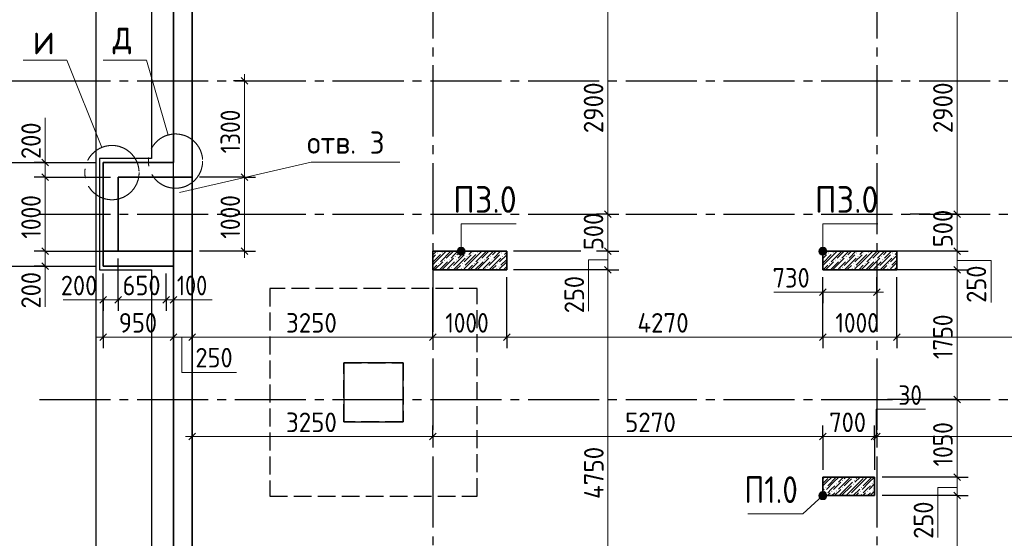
# Model space of a CAD drawing. Header units: millimetres. Extents: x 0 to 21000, y 0 to 14850.
# Tile 4 of 16: x 2890 to 8432, y 6244 to 9162. Entities that reach past the tile are written whole.
import ezdxf

# ---------------------------------------------------------------- set-up
doc = ezdxf.new("R2010")
doc.units = ezdxf.units.MM
doc.linetypes.add('______2', pattern=[135, 100, -35])
doc.linetypes.add('______5', pattern=[550, 400, -50, 50, -50])
for name, color, linetype, lineweight in [('Standard', 7, 'Continuous', 25), ('ЖБ Лента фундамента под плитной частью', 7, 'Continuous', 25), ('ЖБ Пилон', 180, 'Continuous', 25), ('Общий01', 7, 'Continuous', 13), ('Позиционная метка диаметр_ шаг', 7, 'Continuous', 13), ('Позиционная метка линия выноска', 7, 'Continuous', 13), ('Примечания', 7, 'Continuous', 13), ('Размерная линия_ общее', 7, 'Continuous', 13)]:
    doc.layers.add(name, color=color, linetype=linetype, lineweight=lineweight)
doc.layers.add('ЖБ Плита Фундамента верхний уровень', color=7, linetype='Continuous', lineweight=25, true_color=0x783c14)
doc.layers.add('ЖБ Стена верхний уровень', color=7, linetype='Continuous', lineweight=25, true_color=0x006e00)
doc.layers.add('Оси', color=7, linetype='______5', true_color=0x656565)
doc.styles.add('ISOCPEUR', font='txt')

msp = doc.modelspace()

# ---------------------------------------------------------------- hatches: boundary and pattern name
at = {"layer": 'ЖБ Пилон', "linetype": 'Continuous', "lineweight": 18, "transparency": 33554687}
for points in [[(5238.8, 7849.5), (5241.3, 7852), (5243.8, 7849.5), (5241.3, 7847)], [(5265.7, 7850.5), (5268.2, 7853), (5270.7, 7850.5), (5268.2, 7848)], [(5338.8, 7829.5), (5341.3, 7832), (5343.8, 7829.5), (5341.3, 7827)], [(5398.8, 7849.5), (5401.3, 7852), (5403.8, 7849.5), (5401.3, 7847)], [(5405.7, 7830.5), (5408.2, 7833), (5410.7, 7830.5), (5408.2, 7828)], [(5438.8, 7849.5), (5441.3, 7852), (5443.8, 7849.5), (5441.3, 7847)], [(5465.7, 7850.5), (5468.2, 7853), (5470.7, 7850.5), (5468.2, 7848)], [(5538.8, 7829.5), (5541.3, 7832), (5543.8, 7829.5), (5541.3, 7827)], [(5598.8, 7849.5), (5601.3, 7852), (5603.8, 7849.5), (5601.3, 7847)], [(5605.7, 7830.5), (5608.2, 7833), (5610.7, 7830.5), (5608.2, 7828)], [(7410.5, 7830.7), (7410.7, 7830.5), (7410.5, 7830.3)], [(7438.8, 7849.5), (7441.3, 7852), (7443.8, 7849.5), (7441.3, 7847)], [(7465.7, 7850.5), (7468.2, 7853), (7470.7, 7850.5), (7468.2, 7848)], [(7538.8, 7829.5), (7541.3, 7832), (7543.8, 7829.5), (7541.3, 7827)], [(7598.8, 7849.5), (7601.3, 7852), (7603.8, 7849.5), (7601.3, 7847)], [(7605.7, 7830.5), (7608.2, 7833), (7610.7, 7830.5), (7608.2, 7828)], [(7638.8, 7849.5), (7641.3, 7852), (7643.8, 7849.5), (7641.3, 7847)], [(7665.7, 7850.5), (7668.2, 7853), (7670.7, 7850.5), (7668.2, 7848)], [(7738.8, 7829.5), (7741.3, 7832), (7743.8, 7829.5), (7741.3, 7827)], [(7798.8, 7849.5), (7801.3, 7852), (7803.8, 7849.5), (7801.3, 7847)], [(7805.7, 7830.5), (7808.2, 7833), (7810.7, 7830.5), (7808.2, 7828)], [(5245.7, 7790.5), (5248.2, 7793), (5250.7, 7790.5), (5248.2, 7788)], [(5278.8, 7809.5), (5281.2, 7812), (5283.8, 7809.5), (5281.2, 7807)], [(5305.7, 7810.5), (5308.2, 7813), (5310.7, 7810.5), (5308.2, 7808)], [(5318.8, 7769.5), (5321.2, 7772), (5323.8, 7769.5), (5321.2, 7767)], [(5345.7, 7810.5), (5348.2, 7813), (5350.7, 7810.5), (5348.2, 7808)], [(5378.8, 7789.5), (5381.2, 7792), (5383.8, 7789.5), (5381.2, 7787)], [(5385.7, 7770.5), (5388.2, 7773), (5390.7, 7770.5), (5388.2, 7768)], [(5445.7, 7790.5), (5448.2, 7793), (5450.7, 7790.5), (5448.2, 7788)], [(5478.8, 7809.5), (5481.2, 7812), (5483.8, 7809.5), (5481.2, 7807)], [(5505.7, 7810.5), (5508.2, 7813), (5510.7, 7810.5), (5508.2, 7808)], [(5518.8, 7769.5), (5521.2, 7772), (5523.8, 7769.5), (5521.2, 7767)], [(5545.7, 7810.5), (5548.2, 7813), (5550.7, 7810.5), (5548.2, 7808)], [(5578.8, 7789.5), (5581.2, 7792), (5583.8, 7789.5), (5581.2, 7787)], [(5585.7, 7770.5), (5588.2, 7773), (5590.7, 7770.5), (5588.2, 7768)], [(7445.7, 7790.5), (7448.2, 7793), (7450.7, 7790.5), (7448.2, 7788)], [(7478.8, 7809.5), (7481.2, 7812), (7483.8, 7809.5), (7481.2, 7807)], [(7505.7, 7810.5), (7508.2, 7813), (7510.7, 7810.5), (7508.2, 7808)], [(7518.8, 7769.5), (7521.2, 7772), (7523.8, 7769.5), (7521.2, 7767)], [(7545.7, 7810.5), (7548.2, 7813), (7550.7, 7810.5), (7548.2, 7808)], [(7578.8, 7789.5), (7581.2, 7792), (7583.8, 7789.5), (7581.2, 7787)], [(7585.7, 7770.5), (7588.2, 7773), (7590.7, 7770.5), (7588.2, 7768)], [(7645.7, 7790.5), (7648.2, 7793), (7650.7, 7790.5), (7648.2, 7788)], [(7678.8, 7809.5), (7681.2, 7812), (7683.8, 7809.5), (7681.2, 7807)], [(7705.7, 7810.5), (7708.2, 7813), (7710.7, 7810.5), (7708.2, 7808)], [(7718.8, 7769.5), (7721.2, 7772), (7723.8, 7769.5), (7721.2, 7767)], [(7745.7, 7810.5), (7748.2, 7813), (7750.7, 7810.5), (7748.2, 7808)], [(7778.8, 7789.5), (7781.2, 7792), (7783.8, 7789.5), (7781.2, 7787)], [(7785.7, 7770.5), (7788.2, 7773), (7790.7, 7770.5), (7788.2, 7768)], [(7448.6, 6588.5), (7448.2, 6588), (7447.7, 6588.5)], [(7485.7, 6550.5), (7488.2, 6553), (7490.7, 6550.5), (7488.2, 6548)], [(7518.8, 6569.5), (7521.2, 6572), (7523.8, 6569.5), (7521.2, 6567)], [(7578.8, 6549.5), (7581.2, 6552), (7583.8, 6549.5), (7581.2, 6547)], [(7582.8, 6588.5), (7581.2, 6587), (7579.7, 6588.5)], [(7585.7, 6570.5), (7588.2, 6573), (7590.7, 6570.5), (7588.2, 6568)], [(7648.6, 6588.5), (7648.2, 6588), (7647.7, 6588.5)], [(7685.7, 6550.5), (7688.2, 6553), (7690.7, 6550.5), (7688.2, 6548)], [(7418.8, 6509.5), (7421.2, 6512), (7423.8, 6509.5), (7421.2, 6507)], [(7425.7, 6530.5), (7428.2, 6533), (7430.7, 6530.5), (7428.2, 6528)], [(7425.7, 6490.5), (7428.2, 6493), (7430.7, 6490.5), (7428.2, 6488)], [(7458.8, 6509.5), (7461.3, 6512), (7463.7, 6509.5), (7461.3, 6507)], [(7485.7, 6510.5), (7488.2, 6513), (7490.7, 6510.5), (7488.2, 6508)], [(7518.8, 6529.5), (7521.2, 6532), (7523.8, 6529.5), (7521.2, 6527)], [(7558.8, 6489.5), (7561.3, 6492), (7563.7, 6489.5), (7561.3, 6487)], [(7618.8, 6509.5), (7621.2, 6512), (7623.8, 6509.5), (7621.2, 6507)], [(7625.7, 6530.5), (7628.2, 6533), (7630.7, 6530.5), (7628.2, 6528)], [(7625.7, 6490.5), (7628.2, 6493), (7630.7, 6490.5), (7628.2, 6488)], [(7658.8, 6509.5), (7661.3, 6512), (7663.7, 6509.5), (7661.3, 6507)], [(7685.7, 6510.5), (7688.2, 6513), (7690.7, 6510.5), (7688.2, 6508)]]:
    msp.add_hatch(color=7, dxfattribs=at).paths.add_polyline_path(points, flags=16)
at = {"layer": 'Позиционная метка линия выноска', "linetype": 'Continuous', "lineweight": 13, "transparency": 33554687}
for points in [[(5352.3, 7859.4), (5394.2, 7870.5), (5355.5, 7870.7)], [(5352.3, 7859.4), (5397.3, 7859.2), (5394.2, 7870.5)], [(5355.5, 7870.7), (5386.1, 7878.6), (5363.6, 7878.7)], [(5355.5, 7870.7), (5394.2, 7870.5), (5386.1, 7878.6)], [(5363.6, 7878.7), (5386.1, 7878.6), (5374.9, 7881.8)], [(7388, 7859.4), (7429.9, 7870.5), (7391.2, 7870.7)], [(7388, 7859.4), (7433, 7859.2), (7429.9, 7870.5)], [(7391.2, 7870.7), (7421.8, 7878.6), (7399.3, 7878.7)], [(7391.2, 7870.7), (7429.9, 7870.5), (7421.8, 7878.6)], [(7399.3, 7878.7), (7421.8, 7878.6), (7410.5, 7881.8)], [(5355.4, 7848.2), (5397.3, 7859.2), (5352.3, 7859.4)], [(5355.4, 7848.2), (5394.1, 7848), (5397.3, 7859.2)], [(5363.4, 7840), (5394.1, 7848), (5355.4, 7848.2)], [(5363.4, 7840), (5385.9, 7839.9), (5394.1, 7848)], [(5385.9, 7839.9), (5363.4, 7840), (5374.7, 7836.8)], [(7391.1, 7848.2), (7433, 7859.2), (7388, 7859.4)], [(7391.1, 7848.2), (7429.8, 7848), (7433, 7859.2)], [(7399.1, 7840), (7429.8, 7848), (7391.1, 7848.2)], [(7399.1, 7840), (7421.6, 7839.9), (7429.8, 7848)], [(7421.6, 7839.9), (7399.1, 7840), (7410.4, 7836.8)], [(7415.2, 6462.5), (7389.1, 6491), (7388.6, 6479.6)], [(7425.6, 6467.7), (7395.3, 6501), (7389.1, 6491)], [(7425.6, 6467.7), (7389.1, 6491), (7415.2, 6462.5)], [(7431.8, 6477.6), (7405.7, 6506.2), (7395.3, 6501)], [(7431.8, 6477.6), (7395.3, 6501), (7425.6, 6467.7)], [(7432.3, 6489.1), (7417.2, 6505.7), (7405.7, 6506.2)], [(7432.3, 6489.1), (7405.7, 6506.2), (7431.8, 6477.6)], [(7417.2, 6505.7), (7432.3, 6489.1), (7427.1, 6499.5)], [(7415.2, 6462.5), (7388.6, 6479.6), (7403.7, 6463)], [(7403.7, 6463), (7388.6, 6479.6), (7393.8, 6469.2)]]:
    msp.add_hatch(color=7, dxfattribs=at).paths.add_polyline_path(points)

# ---------------------------------------------------------------- linework, layer by layer
at = {"layer": 'Standard', "color": 254, "linetype": 'Continuous', "lineweight": -3, "true_color": 0xc4c4ff, "transparency": 33554687}
msp.add_lwpolyline([(3318.8, 4255.2), (16777.1, 4255.2), (16777.1, 13630.2), (3318.8, 13630.2), (3318.8, 4255.2)], dxfattribs=at)
at = {"layer": 'Standard', "color": 7, "linetype": 'Continuous', "lineweight": 13, "transparency": 33554687}
for points in [[(3352.7, 8443.3), (3155, 8934.8), (2910, 8934.8)], [(3725.2, 8513.1), (3604.6, 8934.8), (3359.6, 8934.8)]]:
    msp.add_lwpolyline(points, dxfattribs=at)
at = {"layer": 'Standard', "color": 7, "linetype": '______5', "lineweight": 13, "transparency": 33554687}
for centre in [(3767.2, 8366.3), (3409.6, 8301.6)]:
    msp.add_circle(centre, 152.6, dxfattribs=at)
at = {"layer": 'ЖБ Лента фундамента под плитной частью', "color": 253, "linetype": '______2', "lineweight": -3, "true_color": 0xa0a0a0, "transparency": 33554687}
for p, q in [((5464.6, 7648.9), (4298, 7648.9)), ((4298, 7648.9), (4298, 6482.2)), ((5464.6, 6482.2), (5464.6, 7648.9)), ((4714.6, 7232.2), (5048, 7232.2)), ((4714.6, 6898.9), (4714.6, 7232.2)), ((5048, 7232.2), (5048, 6898.9)), ((5048, 6898.9), (4714.6, 6898.9)), ((4298, 6482.2), (5464.6, 6482.2))]:
    msp.add_line(p, q, dxfattribs=at)
at = {"layer": 'ЖБ Пилон', "color": 7, "linetype": 'Continuous', "lineweight": 35, "transparency": 33554687}
for p, q in [((5631.3, 7859.3), (5214.6, 7859.3)), ((5214.6, 7859.3), (5214.6, 7755.2)), ((5214.6, 7859.3), (5214.6, 7755.2)), ((5631.3, 7859.3), (5214.6, 7859.3)), ((5631.3, 7755.2), (5631.3, 7859.3)), ((5631.3, 7755.2), (5631.3, 7859.3)), ((7827.1, 7859.3), (7410.5, 7859.3)), ((7410.5, 7859.3), (7410.5, 7755.2)), ((7410.5, 7859.3), (7410.5, 7755.2)), ((7827.1, 7859.3), (7410.5, 7859.3)), ((7827.1, 7755.2), (7827.1, 7859.3)), ((7827.1, 7755.2), (7827.1, 7859.3)), ((5214.6, 7755.2), (5631.3, 7755.2)), ((5214.6, 7755.2), (5631.3, 7755.2)), ((7410.5, 7755.2), (7827.1, 7755.2)), ((7410.5, 7755.2), (7827.1, 7755.2)), ((7702.1, 6588.5), (7410.5, 6588.5)), ((7410.5, 6588.5), (7410.5, 6484.3)), ((7410.5, 6588.5), (7410.5, 6484.3)), ((7702.1, 6588.5), (7410.5, 6588.5)), ((7702.1, 6484.3), (7702.1, 6588.5)), ((7702.1, 6484.3), (7702.1, 6588.5)), ((7410.5, 6484.3), (7702.1, 6484.3)), ((7410.5, 6484.3), (7702.1, 6484.3))]:
    msp.add_line(p, q, dxfattribs=at)
at = {"layer": 'ЖБ Пилон', "color": 251, "linetype": 'Continuous', "lineweight": 18, "true_color": 0x494949, "transparency": 33554687}
for p, q in [((5258.2, 7840.5), (5214.6, 7797)), ((5231.2, 7839.5), (5214.6, 7822.9)), ((5236.9, 7859.3), (5218.2, 7840.5)), ((5231.2, 7799.5), (5291.1, 7859.3)), ((5316.9, 7859.3), (5258.2, 7800.5)), ((5271.2, 7759.5), (5331.2, 7819.5)), ((5331.1, 7859.3), (5291.3, 7819.5)), ((5318.2, 7820.5), (5338.2, 7840.5)), ((5391.3, 7839.5), (5331.2, 7779.5)), ((5338.2, 7840.5), (5356.9, 7859.3)), ((5338.2, 7760.5), (5398.2, 7820.5)), ((5371.1, 7859.3), (5351.3, 7839.5)), ((5396.9, 7859.3), (5358.2, 7820.5)), ((5431.2, 7839.5), (5391.3, 7799.5)), ((5458.2, 7840.5), (5398.2, 7780.5)), ((5436.9, 7859.3), (5418.2, 7840.5)), ((5431.2, 7799.5), (5491.1, 7859.3)), ((5516.9, 7859.3), (5458.2, 7800.5)), ((5471.2, 7759.5), (5531.2, 7819.5)), ((5531.1, 7859.3), (5491.3, 7819.5)), ((5518.2, 7820.5), (5538.2, 7840.5)), ((5591.3, 7839.5), (5531.2, 7779.5)), ((5538.2, 7840.5), (5556.9, 7859.3)), ((5538.2, 7760.5), (5598.2, 7820.5)), ((5571.1, 7859.3), (5551.3, 7839.5)), ((5596.9, 7859.3), (5558.2, 7820.5)), ((5631.2, 7839.5), (5591.3, 7799.5)), ((5631.3, 7813.7), (5598.2, 7780.5)), ((5631.3, 7853.7), (5618.2, 7840.5)), ((7458.2, 7840.5), (7410.5, 7792.8)), ((7431.2, 7839.5), (7410.5, 7818.7)), ((7436.9, 7859.3), (7418.2, 7840.5)), ((7431.2, 7799.5), (7491.1, 7859.3)), ((7516.9, 7859.3), (7458.2, 7800.5)), ((7471.2, 7759.5), (7531.2, 7819.5)), ((7531.1, 7859.3), (7491.3, 7819.5)), ((7518.2, 7820.5), (7538.2, 7840.5)), ((7591.3, 7839.5), (7531.2, 7779.5)), ((7538.2, 7840.5), (7556.9, 7859.3)), ((7538.2, 7760.5), (7598.2, 7820.5)), ((7571.1, 7859.3), (7551.3, 7839.5)), ((7596.9, 7859.3), (7558.2, 7820.5)), ((7631.2, 7839.5), (7591.3, 7799.5)), ((7658.2, 7840.5), (7598.2, 7780.5)), ((7636.9, 7859.3), (7618.2, 7840.5)), ((7631.2, 7799.5), (7691.1, 7859.3)), ((7716.9, 7859.3), (7658.2, 7800.5)), ((7671.2, 7759.5), (7731.2, 7819.5)), ((7731.1, 7859.3), (7691.3, 7819.5)), ((7718.2, 7820.5), (7738.2, 7840.5)), ((7791.3, 7839.5), (7731.2, 7779.5)), ((7738.2, 7840.5), (7756.9, 7859.3)), ((7738.2, 7760.5), (7798.2, 7820.5)), ((7771.1, 7859.3), (7751.3, 7839.5)), ((7796.9, 7859.3), (7758.2, 7820.5)), ((7827.1, 7835.4), (7791.3, 7799.5)), ((7827.1, 7849.5), (7818.2, 7840.5)), ((5231.2, 7799.5), (5214.6, 7782.9)), ((5214.6, 7757), (5238.2, 7780.5)), ((5231.2, 7759.5), (5226.9, 7755.2)), ((5271.2, 7799.5), (5231.2, 7759.5)), ((5298.2, 7800.5), (5252.8, 7755.2)), ((5271.2, 7759.5), (5266.9, 7755.2)), ((5338.2, 7800.5), (5298.2, 7760.5)), ((5311.3, 7759.5), (5306.9, 7755.2)), ((5338.2, 7760.5), (5332.8, 7755.2)), ((5346.9, 7755.2), (5351.3, 7759.5)), ((5351.3, 7759.5), (5371.2, 7779.5)), ((5378.2, 7760.5), (5372.8, 7755.2)), ((5431.2, 7799.5), (5391.3, 7759.5)), ((5412.8, 7755.2), (5438.2, 7780.5)), ((5431.2, 7759.5), (5426.9, 7755.2)), ((5471.2, 7799.5), (5431.2, 7759.5)), ((5498.2, 7800.5), (5452.8, 7755.2)), ((5471.2, 7759.5), (5466.9, 7755.2)), ((5538.2, 7800.5), (5498.2, 7760.5)), ((5511.3, 7759.5), (5506.9, 7755.2)), ((5538.2, 7760.5), (5532.8, 7755.2)), ((5546.9, 7755.2), (5551.3, 7759.5)), ((5551.3, 7759.5), (5571.2, 7779.5)), ((5578.2, 7760.5), (5572.8, 7755.2)), ((5631.2, 7799.5), (5591.3, 7759.5)), ((5612.8, 7755.2), (5631.3, 7773.7)), ((5631.2, 7759.5), (5626.9, 7755.2)), ((5631.2, 7799.5), (5631.3, 7799.5)), ((5631.3, 7759.5), (5631.2, 7759.5)), ((7431.2, 7799.5), (7410.5, 7778.7)), ((7412.8, 7755.2), (7438.2, 7780.5)), ((7431.2, 7759.5), (7426.9, 7755.2)), ((7471.2, 7799.5), (7431.2, 7759.5)), ((7498.2, 7800.5), (7452.8, 7755.2)), ((7471.2, 7759.5), (7466.9, 7755.2)), ((7538.2, 7800.5), (7498.2, 7760.5)), ((7511.3, 7759.5), (7506.9, 7755.2)), ((7538.2, 7760.5), (7532.8, 7755.2)), ((7546.9, 7755.2), (7551.3, 7759.5)), ((7551.3, 7759.5), (7571.2, 7779.5)), ((7578.2, 7760.5), (7572.8, 7755.2)), ((7631.2, 7799.5), (7591.3, 7759.5)), ((7612.8, 7755.2), (7638.2, 7780.5)), ((7631.2, 7759.5), (7626.9, 7755.2)), ((7671.2, 7799.5), (7631.2, 7759.5)), ((7698.2, 7800.5), (7652.8, 7755.2)), ((7671.2, 7759.5), (7666.9, 7755.2)), ((7738.2, 7800.5), (7698.2, 7760.5)), ((7711.3, 7759.5), (7706.9, 7755.2)), ((7738.2, 7760.5), (7732.8, 7755.2)), ((7746.9, 7755.2), (7751.3, 7759.5)), ((7751.3, 7759.5), (7771.2, 7779.5)), ((7778.2, 7760.5), (7772.8, 7755.2)), ((7827.1, 7795.4), (7791.3, 7759.5)), ((7827.1, 7809.5), (7798.2, 7780.5)), ((7812.8, 7755.2), (7827.1, 7769.5)), ((7827.1, 7755.4), (7826.9, 7755.2)), ((7420.3, 6588.5), (7410.5, 6578.7)), ((7410.5, 6552.8), (7438.2, 6580.5)), ((7431.2, 6559.5), (7410.5, 6538.7)), ((7460.3, 6588.5), (7431.2, 6559.5)), ((7471.2, 6559.5), (7431.2, 6519.5)), ((7486.1, 6588.5), (7438.2, 6540.5)), ((7458.2, 6520.5), (7478.2, 6540.5)), ((7471.2, 6559.5), (7500.3, 6588.5)), ((7511.3, 6559.5), (7471.2, 6519.5)), ((7526.1, 6588.5), (7498.2, 6560.5)), ((7538.2, 6560.5), (7498.2, 6520.5)), ((7571.2, 6539.5), (7516.1, 6484.3)), ((7540.3, 6588.5), (7531.2, 6579.5)), ((7531.2, 6539.5), (7551.3, 6559.5)), ((7538.2, 6560.5), (7566.1, 6588.5)), ((7578.2, 6560.5), (7538.2, 6520.5)), ((7551.3, 6559.5), (7571.2, 6579.5)), ((7631.2, 6559.5), (7571.2, 6499.5)), ((7578.2, 6520.5), (7638.2, 6580.5)), ((7620.3, 6588.5), (7591.3, 6559.5)), ((7606.1, 6588.5), (7598.2, 6580.5)), ((7660.3, 6588.5), (7631.2, 6559.5)), ((7671.2, 6559.5), (7631.2, 6519.5)), ((7686.1, 6588.5), (7638.2, 6540.5)), ((7658.2, 6520.5), (7678.2, 6540.5)), ((7671.2, 6559.5), (7700.3, 6588.5)), ((7702.1, 6550.4), (7671.2, 6519.5)), ((7702.1, 6564.5), (7698.2, 6560.5)), ((7418.2, 6520.5), (7410.5, 6512.8)), ((7411.3, 6499.5), (7410.5, 6498.7)), ((7436.1, 6484.3), (7451.3, 6499.5)), ((7438.2, 6500.5), (7458.2, 6520.5)), ((7478.2, 6500.5), (7462, 6484.3)), ((7511.3, 6519.5), (7476.1, 6484.3)), ((7538.2, 6520.5), (7502, 6484.3)), ((7578.2, 6520.5), (7541.9, 6484.3)), ((7618.2, 6520.5), (7581.9, 6484.3)), ((7611.3, 6499.5), (7596.1, 6484.3)), ((7636.1, 6484.3), (7651.3, 6499.5)), ((7638.2, 6500.5), (7658.2, 6520.5)), ((7678.2, 6500.5), (7662, 6484.3)), ((7702.1, 6510.4), (7676.1, 6484.3)), ((7702.1, 6524.5), (7698.2, 6520.5)), ((7702.1, 6484.5), (7702, 6484.3))]:
    msp.add_line(p, q, dxfattribs=at)
at = {"layer": 'ЖБ Плита Фундамента верхний уровень', "color": 253, "linetype": 'Continuous', "lineweight": -3, "true_color": 0xa0a0a0, "transparency": 33554687}
for p, q in [((3631.3, 13713.5), (3631.3, 8380.2)), ((3339.6, 8380.2), (3339.6, 7755.2)), ((3631.3, 8380.2), (3339.6, 8380.2)), ((3339.6, 7755.2), (3631.3, 7755.2)), ((3631.3, 7755.2), (3631.3, 4171.8)), ((5048, 7232.2), (4714.6, 7232.2)), ((4714.6, 7232.2), (4714.6, 6898.9)), ((5048, 6898.9), (5048, 7232.2)), ((4714.6, 6898.9), (5048, 6898.9))]:
    msp.add_line(p, q, dxfattribs=at)
at = {"layer": 'ЖБ Стена верхний уровень', "color": 7, "linetype": 'Continuous', "lineweight": 35, "transparency": 33554687}
for p, q in [((3756.3, 13484.3), (3756.3, 8359.3)), ((3756.3, 13484.3), (3756.3, 8359.3)), ((3860.5, 8276), (3860.5, 13484.3)), ((3860.5, 5776), (3860.5, 13484.3)), ((3756.3, 8359.3), (3360.5, 8359.3)), ((3360.5, 8359.3), (3360.5, 8276)), ((3360.5, 8359.3), (3360.5, 8276)), ((3756.3, 8359.3), (3360.5, 8359.3)), ((3360.5, 8276), (3360.5, 7859.3)), ((3360.5, 8276), (3360.5, 7859.3)), ((3443.8, 7859.3), (3443.8, 8276)), ((3443.8, 8276), (3756.3, 8276)), ((3443.8, 7859.3), (3443.8, 8276)), ((3443.8, 8276), (3756.3, 8276)), ((3756.3, 8276), (3860.5, 8276)), ((3756.3, 8276), (3756.3, 7859.3)), ((3360.5, 7859.3), (3443.8, 7859.3)), ((3756.3, 7859.3), (3360.5, 7859.3)), ((3360.5, 7859.3), (3360.5, 7776)), ((3360.5, 7859.3), (3360.5, 7776)), ((3756.3, 7859.3), (3443.8, 7859.3)), ((3756.3, 7859.3), (3860.5, 7859.3)), ((3756.3, 7859.3), (3756.3, 4296.8)), ((3756.3, 7776), (3756.3, 7859.3)), ((3756.3, 7776), (3756.3, 7859.3)), ((3860.5, 5776), (3860.5, 7859.3)), ((3360.5, 7776), (3756.3, 7776)), ((3360.5, 7776), (3756.3, 7776)), ((3756.3, 7776), (3756.3, 4296.8))]:
    msp.add_line(p, q, dxfattribs=at)
at = {"layer": 'ЖБ Стена верхний уровень', "color": 253, "linetype": '______2', "lineweight": -3, "true_color": 0xababab, "transparency": 33554687}
for p, q in [((3756.3, 8276), (3756.3, 8359.3)), ((3860.5, 8276), (3756.3, 8276)), ((3756.3, 7859.3), (3860.5, 7859.3))]:
    msp.add_line(p, q, dxfattribs=at)
at = {"layer": 'Оси', "color": 8, "linetype": '______5', "lineweight": -3, "transparency": 33554687}
for p, q in [((3860.5, 13855.1), (3860.5, 3536.5)), ((5214.6, 13855.1), (5214.6, 3536.5)), ((7714.6, 13855.1), (7714.6, 3536.5)), ((3001.7, 8817.7), (17901.2, 8817.7)), ((3001.7, 8067.7), (17901.2, 8067.7)), ((3001.7, 7026), (17901.2, 7026))]:
    msp.add_line(p, q, dxfattribs=at)
at = {"layer": 'Позиционная метка линия выноска', "color": 7, "linetype": 'Continuous', "lineweight": 18, "transparency": 33554687}
for p, q in [((3360.5, 7776), (3360.5, 8359.3)), ((3360.5, 8359.3), (3493.8, 8359.3)), ((3756.3, 8359.3), (3485.5, 8359.3)), ((3756.3, 8276), (3443.8, 8276)), ((3443.8, 8276), (3443.8, 7859.3)), ((3443.8, 7859.3), (3756.3, 7859.3)), ((3756.3, 7776), (3360.5, 7776))]:
    msp.add_line(p, q, dxfattribs=at)
at = {"layer": 'Позиционная метка линия выноска', "color": 7, "linetype": 'Continuous', "lineweight": 13, "transparency": 33554687}
for p, q in [((5374.9, 7881.8), (5374.9, 7881.8)), ((7410.5, 7881.8), (7410.5, 7881.8)), ((5352.3, 7859.4), (5352.3, 7859.4)), ((5374.7, 7836.8), (5374.7, 7836.8)), ((5397.3, 7859.2), (5397.3, 7859.2)), ((7388, 7859.4), (7388, 7859.4)), ((7410.4, 7836.8), (7410.4, 7836.8)), ((7433, 7859.2), (7433, 7859.2)), ((7395.3, 6501), (7395.3, 6501)), ((7427.1, 6499.5), (7427.1, 6499.5)), ((7393.8, 6469.2), (7393.8, 6469.2)), ((7425.6, 6467.7), (7425.6, 6467.7))]:
    msp.add_line(p, q, dxfattribs=at)
for points in [[(5374.8, 7859.3), (5375.4, 8014), (5683.7, 8014)], [(7410.5, 7859.3), (7411.1, 8014), (7719.4, 8014)], [(7410.5, 6484.3), (7297.9, 6381.6), (6988.9, 6381.6)]]:
    msp.add_lwpolyline(points, dxfattribs=at)
for centre in [(5374.8, 7859.3), (7410.5, 7859.3), (7410.5, 6484.3)]:
    msp.add_circle(centre, 22.5, dxfattribs=at)
at = {"layer": 'Примечания', "color": 7, "linetype": 'Continuous', "lineweight": 13, "transparency": 33554687}
for p, q in [((3034.2, 8359.3), (3034.2, 8609.3)), ((3034.2, 7776), (3034.2, 7546.8)), ((7410.5, 7629.8), (7135.5, 7629.8)), ((3360.5, 7586.4), (3135.5, 7586.4)), ((3756.3, 7586.4), (3973, 7586.4)), ((3802.3, 7376.4), (3802.3, 7176.4)), ((3802.3, 7176.4), (4110.6, 7176.4))]:
    msp.add_line(p, q, dxfattribs=at)
for points in [[(5029.9, 8360.4), (4529.9, 8360.4), (3790.2, 8190.2)], [(6199.9, 7811.1), (6091.5, 7811.1), (6091.5, 7521.5)], [(8166.1, 7808), (8357.8, 7808), (8357.8, 7570.5)], [(7709.7, 6816.9), (7709.7, 6971.1), (7988.9, 6971.1)], [(8166.1, 6529.9), (8057.8, 6529.9), (8057.8, 6249.5)]]:
    msp.add_lwpolyline(points, dxfattribs=at)
at = {"layer": 'Размерная линия_ общее', "color": 7, "linetype": 'Continuous', "lineweight": 13, "transparency": 33554687}
for p, q in [((6199.9, 8067.7), (6199.9, 9276)), ((8166.1, 8067.7), (8166.1, 9276)), ((4155.6, 8817.7), (4155.6, 8855.2)), ((4155.6, 8276), (4155.6, 8817.7)), ((3034.2, 8359.3), (3034.2, 8396.8)), ((3034.2, 8276), (3034.2, 8359.3)), ((3034.2, 7859.3), (3034.2, 8276)), ((6199.9, 7859.3), (6199.9, 8067.7)), ((8166.1, 7859.3), (8166.1, 8067.7)), ((3034.2, 7776), (3034.2, 7859.3)), ((4155.6, 7859.3), (4155.6, 7821.8)), ((6199.9, 7755.2), (6199.9, 7859.3)), ((8166.1, 7755.2), (8166.1, 7859.3)), ((3034.2, 7776), (3034.2, 7738.5)), ((8166.1, 7026), (8166.1, 7755.2)), ((7410.5, 7629.8), (7373, 7629.8)), ((7410.5, 7629.8), (7714.6, 7629.8)), ((7714.6, 7629.8), (7752.1, 7629.8)), ((3360.5, 7586.4), (3323, 7586.4)), ((3360.5, 7586.4), (3443.8, 7586.4)), ((3443.8, 7586.4), (3714.6, 7586.4)), ((3714.6, 7586.4), (3756.3, 7586.4)), ((3756.3, 7586.4), (3793.8, 7586.4)), ((3360.5, 7376.4), (3323, 7376.4)), ((3756.3, 7376.4), (3860.5, 7376.4)), ((3860.5, 7376.4), (3823, 7376.4)), ((3860.5, 7376.4), (3898, 7376.4)), ((5631.3, 7376.4), (7410.5, 7376.4)), ((7410.5, 7376.4), (7827.1, 7376.4)), ((7827.1, 7376.4), (9485.5, 7376.4)), ((8166.1, 6588.5), (8166.1, 7026)), ((3860.5, 6816.9), (3823, 6816.9)), ((5214.6, 6816.9), (7410.5, 6816.9)), ((7410.5, 6816.9), (7702.1, 6816.9)), ((7702.1, 6816.9), (7714.6, 6816.9)), ((7714.6, 6816.9), (9452.1, 6816.9)), ((8166.1, 6484.3), (8166.1, 6588.5))]:
    msp.add_line(p, q, dxfattribs=at)
at = {"layer": 'Размерная линия_ общее', "color": 7, "linetype": 'Continuous', "lineweight": -3, "transparency": 33554687}
for p, q in [((2821, 8817.7), (3073.9, 8817.7)), ((4155.6, 8817.7), (4093.1, 8817.7)), ((4155.6, 8817.7), (4094.6, 8817.7)), ((4155.6, 8817.7), (4218.1, 8817.7)), ((2821, 8359.3), (3318.8, 8359.3)), ((3034.2, 8359.3), (2971.7, 8359.3)), ((3034.2, 8359.3), (3096.7, 8359.3)), ((3034.2, 8359.3), (3277.1, 8359.3)), ((3034.2, 8276), (2971.7, 8276)), ((3034.2, 8276), (3096.7, 8276)), ((3034.2, 8276), (3402.1, 8276)), ((4155.6, 8276), (4093.1, 8276)), ((4155.6, 8276), (4218.1, 8276)), ((6199.9, 8067.7), (6137.4, 8067.7)), ((6199.9, 8067.7), (6262.4, 8067.7)), ((6199.9, 8067.7), (6199.9, 8067.7)), ((8014.6, 8067.7), (7902.2, 8067.7)), ((8166.1, 8067.7), (8103.6, 8067.7)), ((8166.1, 8067.7), (8228.6, 8067.7)), ((3034.2, 7859.3), (2971.7, 7859.3)), ((3034.2, 7859.3), (3096.7, 7859.3)), ((3034.2, 7859.3), (3402.1, 7859.3)), ((4155.6, 7859.3), (3902.1, 7859.3)), ((4155.6, 7859.3), (4093.1, 7859.3)), ((4155.6, 7859.3), (4218.1, 7859.3)), ((6048.4, 7859.3), (5668.8, 7859.3)), ((6199.9, 7859.3), (6137.4, 7859.3)), ((6199.9, 7859.3), (6262.4, 7859.3)), ((8166.1, 7859.3), (8103.6, 7859.3)), ((8166.1, 7859.3), (8228.6, 7859.3)), ((2821, 7776), (3318.8, 7776)), ((3034.2, 7776), (2971.7, 7776)), ((3034.2, 7776), (3096.7, 7776)), ((3034.2, 7776), (3318.8, 7776)), ((3360.5, 7376.4), (3360.5, 7734.3)), ((6199.9, 7755.2), (6137.4, 7755.2)), ((6199.9, 7755.2), (6262.4, 7755.2)), ((7410.5, 7629.8), (7410.5, 7713.5)), ((7714.6, 7629.8), (7714.6, 7713.5)), ((8166.1, 7755.2), (8103.6, 7755.2)), ((8166.1, 7755.2), (8228.6, 7755.2)), ((3360.5, 7586.4), (3360.5, 7648.9)), ((3443.8, 7586.4), (3443.8, 7648.9)), ((3714.6, 7586.4), (3714.6, 7648.9)), ((3756.3, 7586.4), (3756.3, 7648.9)), ((7410.5, 7629.8), (7410.5, 7692.3)), ((7714.6, 7629.8), (7714.6, 7692.3)), ((7410.5, 7629.8), (7410.5, 7567.3)), ((7714.6, 7629.8), (7714.6, 7567.3)), ((3360.5, 7586.4), (3360.5, 7523.9)), ((3360.5, 7586.4), (3360.5, 7586.4)), ((3443.8, 7586.4), (3443.8, 7523.9)), ((3714.6, 7586.4), (3714.6, 7523.9)), ((3756.3, 7586.4), (3756.3, 7523.9)), ((3860.5, 7376.4), (3860.5, 7497.3)), ((3360.5, 7376.4), (3360.5, 7439)), ((3756.3, 7376.4), (3756.3, 7439)), ((3860.5, 7376.4), (3860.5, 7439)), ((3860.5, 7376.4), (3860.5, 7439)), ((5214.6, 7376.4), (5214.6, 7439)), ((5631.3, 7376.4), (5631.3, 7439)), ((7410.5, 7376.4), (7410.5, 7439)), ((7827.1, 7376.4), (7827.1, 7439)), ((3360.5, 7376.4), (3360.5, 7313.9)), ((3756.3, 7376.4), (3756.3, 7313.9)), ((3756.3, 7376.4), (3756.3, 7376.4)), ((3860.5, 7376.4), (3860.5, 7313.9)), ((3860.5, 7376.4), (3860.5, 7376.4)), ((3860.5, 7376.4), (3860.5, 7313.9)), ((5214.6, 7376.4), (5214.6, 7313.9)), ((5631.3, 7376.4), (5631.3, 7313.9)), ((7410.5, 7376.4), (7410.5, 7313.9)), ((7827.1, 7376.4), (7827.1, 7313.9)), ((8166.1, 7026), (8103.6, 7026)), ((8166.1, 7026), (8228.6, 7026)), ((3860.5, 6816.9), (3860.5, 6879.4)), ((5214.6, 6816.9), (5214.6, 6879.4)), ((7410.5, 6816.9), (7410.5, 6879.4)), ((7702.1, 6816.9), (7702.1, 6879.4)), ((7714.6, 6816.9), (7714.6, 6879.4)), ((3860.5, 6816.9), (3860.5, 6754.4)), ((3860.5, 6816.9), (3860.5, 6816.9)), ((5214.6, 6816.9), (5214.6, 6754.4)), ((5214.6, 6816.9), (5214.6, 6816.9)), ((7410.5, 6816.9), (7410.5, 6754.4)), ((7702.1, 6816.9), (7702.1, 6754.4)), ((7714.6, 6816.9), (7714.6, 6754.4)), ((7714.6, 6816.9), (7714.6, 6795.3)), ((8166.1, 6588.5), (8103.6, 6588.5)), ((8166.1, 6588.5), (8228.6, 6588.5)), ((8166.1, 6484.3), (8103.6, 6484.3)), ((8166.1, 6484.3), (8228.6, 6484.3))]:
    msp.add_line(p, q, dxfattribs=at)
at = {"layer": 'Размерная линия_ общее', "color": 7, "linetype": 'Continuous', "lineweight": 25, "transparency": 33554687}
for p, q in [((4174.4, 8798.9), (4136.9, 8836.4)), ((3052.9, 8340.6), (3015.4, 8378.1)), ((3052.9, 8257.2), (3015.4, 8294.7)), ((4174.4, 8257.2), (4136.9, 8294.7)), ((6218.6, 8048.9), (6181.1, 8086.4)), ((8184.9, 8048.9), (8147.4, 8086.4)), ((3052.9, 7840.6), (3015.4, 7878.1)), ((4174.4, 7840.6), (4136.9, 7878.1)), ((6218.6, 7840.6), (6181.1, 7878.1)), ((8184.9, 7840.6), (8147.4, 7878.1)), ((3052.9, 7757.2), (3015.4, 7794.7)), ((6218.6, 7736.4), (6181.1, 7773.9)), ((8184.9, 7736.4), (8147.4, 7773.9)), ((7391.7, 7611.1), (7429.2, 7648.6)), ((7695.9, 7611.1), (7733.4, 7648.6)), ((3341.7, 7567.6), (3379.2, 7605.1)), ((3425, 7567.6), (3462.5, 7605.1)), ((3695.9, 7567.6), (3733.4, 7605.1)), ((3737.5, 7567.6), (3775, 7605.1)), ((3341.7, 7357.7), (3379.2, 7395.2)), ((3737.5, 7357.7), (3775, 7395.2)), ((3841.7, 7357.7), (3879.2, 7395.2)), ((3841.7, 7357.7), (3879.2, 7395.2)), ((5195.9, 7357.7), (5233.4, 7395.2)), ((5612.5, 7357.7), (5650, 7395.2)), ((7391.7, 7357.7), (7429.2, 7395.2)), ((7808.4, 7357.7), (7845.9, 7395.2)), ((8184.9, 7007.2), (8147.4, 7044.7)), ((3841.7, 6798.2), (3879.2, 6835.7)), ((5195.9, 6798.2), (5233.4, 6835.7)), ((7391.7, 6798.2), (7429.2, 6835.7)), ((7683.4, 6798.2), (7720.9, 6835.7)), ((7695.9, 6798.2), (7733.4, 6835.7)), ((8184.9, 6569.7), (8147.4, 6607.2)), ((8184.9, 6465.6), (8147.4, 6503.1))]:
    msp.add_line(p, q, dxfattribs=at)
at = {"layer": 'Размерная линия_ общее', "color": 7, "linetype": 'Continuous', "lineweight": -3, "transparency": 33554687}
for points in [[(4155.6, 8276), (4147.1, 8276), (4147.1, 8276), (3902.1, 8276)], [(8166.1, 8067.7), (8157.6, 8067.7), (8157.6, 8067.7), (8157.6, 8067.7), (8157.6, 8067.7), (8157.6, 8067.7), (8157.6, 8067.7), (8157.6, 8067.7), (8157.6, 8067.7), (8157.6, 8067.7), (8157.6, 8067.7)], [(3443.8, 7586.4), (3443.8, 7594.9), (3443.8, 7594.9), (3443.8, 7594.9), (3443.8, 7594.9), (3443.8, 7732.2), (3443.8, 7732.2), (3443.8, 7817.7)], [(6199.9, 7859.3), (6192.8, 7859.3), (6192.8, 7859.3), (6192.6, 7859.3), (6192.6, 7859.3), (6192.3, 7859.3), (6192.3, 7859.3), (6192, 7859.3), (6192, 7859.3), (6191.4, 7859.3)], [(8166.1, 7859.3), (8157.6, 7859.3), (8157.6, 7859.3), (8157.6, 7859.3), (8157.6, 7859.3), (8157.6, 7859.3), (8157.6, 7859.3), (8157.6, 7859.3), (8157.6, 7859.3), (8157.6, 7859.3), (8157.6, 7859.3), (8157.6, 7859.3), (8157.6, 7859.3), (8118, 7859.3), (8118, 7859.3), (8115.3, 7859.3), (8115.3, 7859.3), (7743.8, 7859.3)], [(3714.6, 7586.4), (3714.6, 7594.9), (3714.6, 7594.9), (3714.6, 7734.3)], [(3756.3, 7586.4), (3756.3, 7594.9), (3756.3, 7594.9), (3756.3, 7734.3)], [(5631.3, 7376.4), (5631.3, 7385), (5631.3, 7385), (5631.3, 7385), (5631.3, 7385), (5631.3, 7385), (5631.3, 7385), (5631.3, 7385), (5631.3, 7385), (5631.3, 7385), (5631.3, 7385), (5631.3, 7385), (5631.3, 7385), (5631.3, 7385), (5631.3, 7385), (5631.3, 7385), (5631.3, 7385), (5631.3, 7385), (5631.3, 7385), (5631.3, 7406.2), (5631.3, 7406.2), (5631.3, 7713.5)], [(6199.9, 7755.2), (6192.8, 7755.2), (6192.8, 7755.2), (6192.7, 7755.2), (6192.7, 7755.2), (6192.4, 7755.2), (6192.4, 7755.2), (6192.1, 7755.2), (6192.1, 7755.2), (6191.5, 7755.2), (6191.5, 7755.2), (6151.1, 7755.2), (6151.1, 7755.2), (5668.8, 7755.2)], [(7410.5, 7376.4), (7410.5, 7385), (7410.5, 7385), (7410.5, 7385), (7410.5, 7385), (7410.5, 7385), (7410.5, 7385), (7410.5, 7385), (7410.5, 7385), (7410.5, 7385), (7410.5, 7385), (7410.5, 7385), (7410.5, 7385), (7410.5, 7385), (7410.5, 7385), (7410.5, 7385), (7410.5, 7385), (7410.5, 7436.2), (7410.5, 7436.2), (7410.5, 7713.5)], [(8166.1, 7755.2), (8157.6, 7755.2), (8157.6, 7755.2), (8157.6, 7755.2), (8157.6, 7755.2), (8157.6, 7755.2), (8157.6, 7755.2), (8157.6, 7755.2), (8157.6, 7755.2), (8157.6, 7755.2), (8157.6, 7755.2), (8157.6, 7755.2), (8157.6, 7755.2), (8119.6, 7755.2), (8119.6, 7755.2), (8117, 7755.2), (8117, 7755.2), (7743.8, 7755.2)], [(7827.1, 7376.4), (7827.1, 7385), (7827.1, 7385), (7827.1, 7385), (7827.1, 7385), (7827.1, 7385), (7827.1, 7385), (7827.1, 7385), (7827.1, 7385), (7827.1, 7385), (7827.1, 7385), (7827.1, 7385), (7827.1, 7385), (7827.1, 7385), (7827.1, 7385), (7827.1, 7443.2), (7827.1, 7443.2), (7827.1, 7713.5)], [(5214.6, 7376.4), (5214.6, 7385), (5214.6, 7385), (5214.6, 7385), (5214.6, 7385), (5214.6, 7385), (5214.6, 7385), (5214.6, 7385), (5214.6, 7385), (5214.6, 7385), (5214.6, 7385), (5214.6, 7385), (5214.6, 7385), (5214.6, 7385), (5214.6, 7385), (5214.6, 7385), (5214.6, 7385), (5214.6, 7385), (5214.6, 7385), (5214.6, 7385), (5214.6, 7385), (5214.6, 7399.2), (5214.6, 7399.2), (5214.6, 7655.6)], [(8166.1, 7026), (8157.6, 7026), (8157.6, 7026), (8157.6, 7026), (8157.6, 7026), (8157.6, 7026), (8157.6, 7026), (8157.6, 7026), (8157.6, 7026), (8157.6, 7026), (8157.6, 7026), (8157.6, 7026), (8157.6, 7026), (8157.6, 7026), (8157.6, 7026), (8130.8, 7026), (8130.8, 7026), (8128.9, 7026), (8128.9, 7026), (7775.1, 7026)], [(7410.5, 6816.9), (7410.5, 6750.5), (7410.5, 6750.5), (7410.5, 6630.2)], [(7702.1, 6816.9), (7702.1, 6743.3), (7702.1, 6743.3), (7702.1, 6630.2)], [(8166.1, 6588.5), (8157.6, 6588.5), (8157.6, 6588.5), (8157.6, 6588.5), (8157.6, 6588.5), (8157.6, 6588.5), (8157.6, 6588.5), (8157.6, 6588.5), (8157.6, 6588.5), (8157.6, 6588.5), (8157.6, 6588.5), (8157.6, 6588.5), (8157.6, 6588.5), (8157.6, 6588.5), (8157.6, 6588.5), (8157.6, 6588.5), (8157.6, 6588.5), (8137.5, 6588.5), (8137.5, 6588.5), (8136.1, 6588.5), (8136.1, 6588.5), (7743.8, 6588.5)], [(8166.1, 6484.3), (8157.6, 6484.3), (8157.6, 6484.3), (8157.6, 6484.3), (8157.6, 6484.3), (8157.6, 6484.3), (8157.6, 6484.3), (8157.6, 6484.3), (8157.6, 6484.3), (8157.6, 6484.3), (8157.6, 6484.3), (8157.6, 6484.3), (8157.6, 6484.3), (8157.6, 6484.3), (8157.6, 6484.3), (8157.6, 6484.3), (8157.6, 6484.3), (8139.1, 6484.3), (8139.1, 6484.3), (8137.8, 6484.3), (8137.8, 6484.3), (7743.8, 6484.3)]]:
    msp.add_lwpolyline(points, dxfattribs=at)
at = {"layer": 'Размерная линия_ общее', "color": 7, "linetype": 'Continuous', "lineweight": 13, "transparency": 33554687}
for points in [[(4155.6, 7859.3), (4155.6, 7883.2), (4155.6, 7883.2), (4155.6, 8276)], [(6199.9, 5776), (6199.9, 6421), (6199.9, 6421), (6199.9, 6774.1), (6199.9, 6774.1), (6199.9, 7755.2)], [(3360.5, 7376.4), (3436.3, 7376.4), (3436.3, 7376.4), (3756.3, 7376.4)], [(3860.5, 7376.4), (4762.2, 7376.4), (4762.2, 7376.4), (5133.3, 7376.4), (5133.3, 7376.4), (5214.6, 7376.4)], [(5214.6, 7376.4), (5226, 7376.4), (5226, 7376.4), (5631.3, 7376.4)], [(3860.5, 6816.9), (5124.3, 6816.9), (5124.3, 6816.9), (5214.6, 6816.9)], [(8166.1, 4401), (8166.1, 5253.7), (8166.1, 5253.7), (8166.1, 5474.4), (8166.1, 5474.4), (8166.1, 6484.3)]]:
    msp.add_lwpolyline(points, dxfattribs=at)

# ---------------------------------------------------------------- texts
at = {"layer": 'Общий01', "color": 7, "linetype": 'Continuous', "lineweight": 35, "transparency": 33554687, "char_height": 175, "attachment_point": 7, "style": 'ISOCPEUR'}
for s, insert, width in [('\\W0.78;и', (2964.4, 8966.3), 190.4), ('\\W0.78;д', (3414, 8966.3), 190.409)]:
    msp.add_mtext(s, dxfattribs=dict(at, insert=insert, width=width))
at = {"layer": 'Общий01', "color": 7, "linetype": 'Continuous', "lineweight": 25, "transparency": 33554687, "insert": (4507.7, 8408.1), "char_height": 125, "width": 546.667, "attachment_point": 7, "style": 'ISOCPEUR'}
msp.add_mtext('\\W0.95;отв. 3', dxfattribs=at)
at = {"layer": 'Позиционная метка диаметр_ шаг', "color": 7, "linetype": 'Continuous', "lineweight": 25, "transparency": 33554687, "char_height": 150, "attachment_point": 7, "style": 'ISOCPEUR'}
for s, insert, width in [('\\W0.93;П3.0', (5329.4, 8075.4), 444.115), ('\\W0.93;П3.0', (7365.1, 8075.4), 444.115), ('\\W0.85;П1.0', (6968.2, 6443), 408.655)]:
    msp.add_mtext(s, dxfattribs=dict(at, insert=insert, width=width))
at = {"layer": 'Размерная линия_ общее', "color": 7, "linetype": 'Continuous', "lineweight": 25, "transparency": 33554687, "char_height": 110, "attachment_point": 7, "rotation": 90, "style": 'ISOCPEUR'}
for s, insert, width in [('\\W0.93;2900', (6174.9, 8523.3), 359.047), ('\\W0.93;2900', (8141.1, 8523.3), 359.047), ('\\W0.87;1300', (4130.6, 8409.3), 333.451), ('\\W0.91;200', (3009.2, 8378.1), 280.994), ('\\W0.87;1000', (3009.2, 7930.2), 333.451), ('\\W0.87;1000', (4130.6, 7930.2), 333.451), ('\\W0.91;500', (8141.1, 7882.2), 280.994), ('\\W0.91;500', (6174.9, 7865.6), 280.994), ('\\W0.91;250', (8329.7, 7569), 280.99), ('\\W0.91;200', (3009.2, 7537.2), 280.99), ('\\W0.91;250', (6066.5, 7510.4), 280.994), ('\\W0.87;1750', (8141.1, 7253.1), 333.451), ('\\W0.87;1050', (8141.1, 6648.9), 333.451), ('\\W0.93;4750', (6176.8, 6465.9), 370.193), ('\\W0.91;250', (8031.8, 6241.4), 280.998)]:
    msp.add_mtext(s, dxfattribs=dict(at, insert=insert, width=width))
at = {"layer": 'Размерная линия_ общее', "color": 7, "linetype": 'Continuous', "lineweight": 25, "transparency": 33554687, "char_height": 110, "attachment_point": 7, "style": 'ISOCPEUR'}
for s, insert, width in [('\\W0.91;730', (7127.5, 7654.8), 280.994), ('\\W0.91;200', (3121.7, 7611.4), 280.994), ('\\W0.91;650', (3469.2, 7611.4), 280.99), ('\\W0.83;100', (3775, 7611.4), 254.286), ('\\W0.91;950', (3448.4, 7401.5), 280.994), ('\\W0.93;3250', (4389, 7401.5), 359.05), ('\\W0.87;1000', (5285.5, 7401.5), 333.458), ('\\W0.93;4270', (6366.9, 7401.5), 370.19), ('\\W0.87;1000', (7481.3, 7401.5), 333.455), ('\\W0.91;250', (3879.2, 7205.6), 280.99), ('\\W0.87;30', (7835.6, 6995), 201.966), ('\\W0.93;3250', (4389, 6841.9), 359.05), ('\\W0.93;5270', (6297.4, 6841.9), 359.047), ('\\W0.91;700', (7446.3, 6841.9), 280.994)]:
    msp.add_mtext(s, dxfattribs=dict(at, insert=insert, width=width))

doc.saveas('drawing.dxf')
